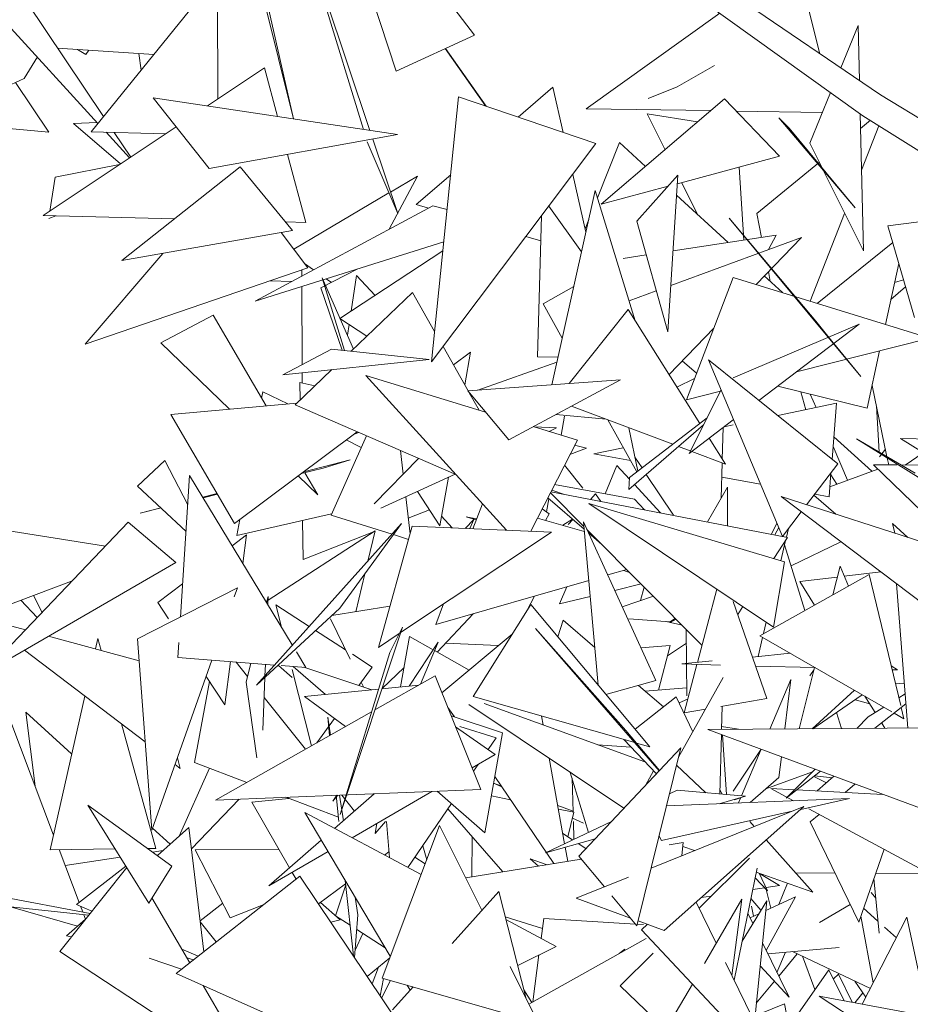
# Model space of a CAD drawing. Header units: metres. Extents: x -14.5 to 13.2, y -19 to 3.3.
# Tile 127 of 210: x 10.331 to 10.475, y 2.395 to 2.555. Entities that reach past the tile are written whole.
import ezdxf

# ---------------------------------------------------------------- set-up
doc = ezdxf.new("R2010")
doc.units = ezdxf.units.M
doc.layers.add('G-IMPT', color=7, linetype='Continuous', lineweight=5)
doc.layers.add('L-PLNT', color=7, linetype='Continuous', lineweight=5, true_color=0x005900)

# ---------------------------------------------------------------- blocks, each defined once
blk = doc.blocks.new('ÁRVORES ORNAMENTAIS - Pequeno e Médio Porte - Ipê-roxo-2870950-CORTE_CALÇADA')
at = {"layer": 'G-IMPT', "color": 253, "true_color": 0xaaaaaa}
for p, q in [((6.65178, 2.54674), (6.63895, 2.58582)), ((6.66449, 2.55261), (6.63895, 2.58582)), ((6.72743, 2.53953), (6.67166, 2.57951)), ((6.64753, 2.53714), (6.63635, 2.57046)), ((6.63635, 2.57046), (6.64647, 2.5373)), ((6.73029, 2.54289), (6.6923, 2.56877)), ((6.62826, 2.56691), (6.63513, 2.53901)), ((6.63513, 2.53901), (6.62873, 2.56747)), ((6.71661, 2.56499), (6.72048, 2.54958)), ((6.60236, 2.53693), (6.62278, 2.56219)), ((6.62287, 2.54223), (6.62278, 2.56219)), ((6.59192, 2.55792), (6.60436, 2.5394)), ((6.70425, 2.55615), (6.68258, 2.54067)), ((6.60345, 2.53828), (6.58826, 2.55492)), ((6.72384, 2.54729), (6.72666, 2.55416)), ((6.72666, 2.55416), (6.72687, 2.54522)), ((6.65178, 2.54674), (6.66449, 2.55261)), ((6.61248, 2.54945), (6.5969, 2.5505)), ((6.6015, 2.54943), (6.60013, 2.55028)), ((6.6015, 2.54943), (6.60194, 2.55016)), ((6.61045, 2.54693), (6.61007, 2.54961)), ((6.6597, 2.5504), (6.66626, 2.54112)), ((6.66635, 2.54109), (6.6598, 2.55044)), ((6.59147, 2.54555), (6.59362, 2.54905)), ((6.63042, 2.54727), (6.6212, 2.54112)), ((6.63042, 2.54727), (6.63253, 2.53941)), ((6.70339, 2.54767), (6.69734, 2.54422)), ((6.59147, 2.54555), (6.57907, 2.53991)), ((6.59009, 2.54492), (6.59549, 2.53684)), ((6.67719, 2.54413), (6.67156, 2.53931)), ((6.67719, 2.54413), (6.67886, 2.53681)), ((6.69261, 2.5423), (6.69734, 2.54422)), ((6.71884, 2.53509), (6.7222, 2.54328)), ((6.62149, 2.53097), (6.61238, 2.54245)), ((6.61238, 2.54245), (6.652, 2.53646)), ((6.66191, 2.5426), (6.65751, 2.49965)), ((6.66191, 2.5426), (6.68417, 2.535)), ((6.70502, 2.54225), (6.68502, 2.52519)), ((6.70502, 2.54225), (6.71391, 2.53296)), ((6.75721, 2.52666), (6.73029, 2.54289)), ((6.70279, 2.54035), (6.68258, 2.54067)), ((6.69245, 2.53981), (6.70064, 2.53852)), ((6.69245, 2.53981), (6.69536, 2.53401)), ((6.72088, 2.54007), (6.7069, 2.54029)), ((6.727, 2.53984), (6.72753, 2.51762)), ((6.59947, 2.53826), (6.60331, 2.53844)), ((6.59947, 2.53826), (6.60712, 2.53171)), ((6.71546, 2.5375), (6.71382, 2.53921)), ((6.72616, 2.52457), (6.71382, 2.53921)), ((6.72705, 2.53748), (6.72866, 2.5388)), ((6.75252, 2.52375), (6.72743, 2.53953)), ((6.58271, 2.53805), (6.59549, 2.53684)), ((6.61613, 2.53773), (6.59459, 2.52335)), ((6.61441, 2.53658), (6.60236, 2.53693)), ((6.60857, 2.53268), (6.60475, 2.53686)), ((6.60609, 2.53682), (6.60878, 2.53282)), ((6.71546, 2.5375), (6.72616, 2.52457)), ((6.72721, 2.53071), (6.73002, 2.5379)), ((6.62149, 2.53097), (6.652, 2.53646)), ((6.65205, 2.52366), (6.64708, 2.53531)), ((6.65205, 2.52366), (6.648, 2.53574)), ((6.68417, 2.535), (6.65751, 2.49965)), ((6.688, 2.5352), (6.68442, 2.52623)), ((6.688, 2.5352), (6.6922, 2.53132)), ((6.71884, 2.53509), (6.72094, 2.53088)), ((6.63417, 2.53325), (6.63712, 2.52223)), ((6.69736, 2.52851), (6.71391, 2.53296)), ((6.71025, 2.52369), (6.72038, 2.532)), ((6.59649, 2.52957), (6.60694, 2.5316)), ((6.62651, 2.53122), (6.6073, 2.51604)), ((6.62651, 2.53122), (6.63497, 2.52091)), ((6.70739, 2.53121), (6.70812, 2.51935)), ((6.72107, 2.53061), (6.72753, 2.51762)), ((6.59649, 2.52957), (6.59566, 2.52407)), ((6.65067, 2.52114), (6.65522, 2.52973)), ((6.65522, 2.52973), (6.65088, 2.52716)), ((6.66062, 2.52996), (6.655, 2.52515)), ((6.68041, 2.53002), (6.68255, 2.52064)), ((6.69081, 2.52243), (6.69745, 2.52988)), ((6.69581, 2.50448), (6.69745, 2.52988)), ((6.69803, 2.52869), (6.70056, 2.52367)), ((6.65062, 2.52701), (6.63518, 2.51787)), ((6.67699, 2.4959), (6.68406, 2.5274)), ((6.69051, 2.50629), (6.68406, 2.5274)), ((6.68502, 2.52519), (6.69588, 2.52811)), ((6.69724, 2.52667), (6.70559, 2.51896)), ((6.65773, 2.52494), (6.62893, 2.50946)), ((6.655, 2.52515), (6.65702, 2.52455)), ((6.66004, 2.52433), (6.65773, 2.52494)), ((6.68184, 2.51748), (6.67653, 2.52487)), ((6.61585, 2.52279), (6.59459, 2.52335)), ((6.59664, 2.5233), (6.59548, 2.52287)), ((6.63712, 2.52223), (6.63382, 2.52232)), ((6.67468, 2.50042), (6.67536, 2.52332)), ((6.68301, 2.5227), (6.68241, 2.52121)), ((6.69581, 2.50448), (6.69081, 2.52243)), ((6.71978, 2.5062), (6.70577, 2.52294)), ((6.72712, 2.49726), (6.70577, 2.52294)), ((6.71025, 2.52369), (6.71102, 2.51979)), ((6.71891, 2.50945), (6.72446, 2.52367)), ((6.73148, 2.52167), (6.74232, 2.52305)), ((6.6073, 2.51604), (6.63497, 2.52091)), ((6.73148, 2.52167), (6.7358, 2.50681)), ((6.6595, 2.51906), (6.62893, 2.50946)), ((6.63312, 2.52058), (6.63748, 2.51484)), ((6.67281, 2.51993), (6.67524, 2.51922)), ((6.69629, 2.512), (6.71747, 2.51981)), ((6.71338, 2.52015), (6.69666, 2.51761)), ((6.71011, 2.51217), (6.71747, 2.51981)), ((6.71338, 2.52015), (6.71213, 2.51784)), ((6.65936, 2.51763), (6.64266, 2.50663)), ((6.72002, 2.50911), (6.73226, 2.51898)), ((6.61396, 2.51721), (6.60135, 2.50249)), ((6.69233, 2.51695), (6.68855, 2.51638)), ((6.63748, 2.51484), (6.60135, 2.50249)), ((6.63651, 2.51451), (6.63651, 2.51353)), ((6.63693, 2.51556), (6.63839, 2.51454)), ((6.63958, 2.51165), (6.64556, 2.51468)), ((6.71212, 2.51426), (6.71243, 2.51265)), ((6.73109, 2.50569), (6.73325, 2.51557)), ((6.63488, 2.51265), (6.63136, 2.51275)), ((6.64339, 2.50147), (6.6398, 2.51323)), ((6.64485, 2.5017), (6.6398, 2.51323)), ((6.64046, 2.51308), (6.64128, 2.51251)), ((6.64447, 2.50782), (6.64537, 2.51362)), ((6.64837, 2.51039), (6.64537, 2.51362)), ((6.70639, 2.51332), (6.69884, 2.49349)), ((6.70639, 2.51332), (6.73831, 2.50346)), ((6.71145, 2.51356), (6.71439, 2.51085)), ((6.73402, 2.51292), (6.73258, 2.51248)), ((6.63651, 2.51184), (6.63653, 2.49916)), ((6.63958, 2.51165), (6.64302, 2.50151)), ((6.68057, 2.51184), (6.67559, 2.50903)), ((6.68953, 2.50951), (6.69395, 2.51114)), ((6.73435, 2.5118), (6.73197, 2.50972)), ((6.64449, 2.50135), (6.65443, 2.51089)), ((6.65443, 2.51089), (6.65802, 2.50455)), ((6.67559, 2.50903), (6.67869, 2.50347)), ((6.67984, 2.4961), (6.68937, 2.5081)), ((6.68937, 2.5081), (6.70101, 2.48964)), ((6.61361, 2.50273), (6.62212, 2.50721)), ((6.62212, 2.50721), (6.63069, 2.49247)), ((6.64703, 2.50379), (6.64266, 2.50663)), ((6.64387, 2.50394), (6.64414, 2.50567)), ((6.69602, 2.49756), (6.70325, 2.50506)), ((6.7064, 2.49702), (6.72685, 2.50573)), ((6.71058, 2.49337), (6.72685, 2.50573)), ((6.71978, 2.5062), (6.72264, 2.50272)), ((6.71666, 2.49799), (6.73831, 2.50346)), ((6.61361, 2.50273), (6.62475, 2.49194)), ((6.64131, 2.50169), (6.63341, 2.49752)), ((6.65713, 2.50003), (6.64131, 2.50169)), ((6.65939, 2.50213), (6.66346, 2.49492)), ((6.72273, 2.50261), (6.72712, 2.49726)), ((6.65713, 2.50003), (6.63341, 2.49752)), ((6.66107, 2.49915), (6.66385, 2.50118)), ((6.66291, 2.4959), (6.66385, 2.50118)), ((6.67468, 2.50042), (6.678, 2.50038)), ((6.72335, 2.48307), (6.70242, 2.49995)), ((6.70242, 2.49995), (6.7144, 2.4713)), ((6.72811, 2.49209), (6.73015, 2.5014)), ((6.63541, 2.49265), (6.64136, 2.49836)), ((6.67782, 2.49959), (6.665, 2.49503)), ((6.70048, 2.4978), (6.69815, 2.49977)), ((6.63653, 2.49785), (6.63654, 2.49618)), ((6.66964, 2.47233), (6.64688, 2.4974)), ((6.66627, 2.49149), (6.64688, 2.4974)), ((6.68813, 2.4967), (6.66338, 2.49492)), ((6.68813, 2.4967), (6.67004, 2.487)), ((6.69729, 2.49554), (6.70015, 2.49693)), ((6.6362, 2.49341), (6.63615, 2.49627)), ((6.63615, 2.49627), (6.6386, 2.49571)), ((6.69925, 2.48478), (6.70446, 2.49507)), ((6.71363, 2.49569), (6.72811, 2.49209)), ((6.72893, 2.4958), (6.73134, 2.48423)), ((6.62996, 2.49371), (6.63015, 2.49474)), ((6.63015, 2.49474), (6.63424, 2.49279)), ((6.66338, 2.49492), (6.67004, 2.487)), ((6.66363, 2.49462), (6.66523, 2.49181)), ((6.69884, 2.49349), (6.70437, 2.49489)), ((6.71817, 2.49186), (6.71737, 2.49476)), ((6.71986, 2.49221), (6.71891, 2.49438)), ((6.61527, 2.49109), (6.63568, 2.49291)), ((6.63541, 2.49265), (6.66145, 2.48135)), ((6.68021, 2.49245), (6.69662, 2.48626)), ((6.72316, 2.4929), (6.71363, 2.49091)), ((6.72243, 2.48381), (6.72316, 2.4929)), ((6.72962, 2.49247), (6.73006, 2.48498)), ((6.61527, 2.49109), (6.62558, 2.47343)), ((6.67766, 2.49108), (6.68582, 2.49033)), ((6.67851, 2.48776), (6.67909, 2.49081)), ((6.70217, 2.49053), (6.6896, 2.48085)), ((6.68115, 2.48695), (6.67401, 2.48913)), ((6.67778, 2.48891), (6.67415, 2.48908)), ((6.67778, 2.48891), (6.67656, 2.48835)), ((6.68607, 2.49024), (6.69079, 2.48177)), ((6.68947, 2.47891), (6.70159, 2.48939)), ((6.68951, 2.48894), (6.69096, 2.4819)), ((6.69925, 2.48478), (6.7064, 2.4902)), ((6.7048, 2.48899), (6.70465, 2.48387)), ((6.7064, 2.48941), (6.70495, 2.48911)), ((6.62558, 2.47343), (6.64547, 2.48829)), ((6.64697, 2.48763), (6.64122, 2.47479)), ((6.64571, 2.48818), (6.64496, 2.48791)), ((6.70251, 2.48725), (6.70518, 2.48303)), ((6.7289, 2.4819), (6.72272, 2.48744)), ((6.72638, 2.48712), (6.7368, 2.48066)), ((6.72638, 2.48712), (6.73592, 2.48157)), ((6.74632, 2.48694), (6.73351, 2.48722)), ((6.74042, 2.48288), (6.73351, 2.48722)), ((6.64613, 2.48575), (6.64369, 2.48696)), ((6.6736, 2.47216), (6.68115, 2.48695)), ((6.67994, 2.48458), (6.68265, 2.48564)), ((6.68071, 2.48609), (6.68265, 2.48564)), ((6.6886, 2.4857), (6.6838, 2.4847)), ((6.69756, 2.4859), (6.69946, 2.48519)), ((6.72496, 2.48044), (6.7226, 2.48589)), ((6.65542, 2.48397), (6.6482, 2.4766)), ((6.65247, 2.48525), (6.65291, 2.48141)), ((6.68976, 2.48361), (6.6838, 2.4847)), ((6.69049, 2.48417), (6.69164, 2.48243)), ((6.69968, 2.4851), (6.70518, 2.48303)), ((6.7301, 2.48424), (6.73108, 2.48546)), ((6.73139, 2.48401), (6.73162, 2.4829)), ((6.73429, 2.48289), (6.73723, 2.48489)), ((6.61427, 2.48361), (6.60987, 2.47948)), ((6.61427, 2.48361), (6.618, 2.47644)), ((6.63994, 2.48237), (6.63638, 2.4815)), ((6.64435, 2.48373), (6.6368, 2.48181)), ((6.64435, 2.48373), (6.63994, 2.48237)), ((6.68205, 2.47915), (6.67906, 2.48286)), ((6.68757, 2.48281), (6.68567, 2.47824)), ((6.68958, 2.48062), (6.68757, 2.48281)), ((6.70463, 2.48324), (6.70446, 2.4775)), ((6.72335, 2.48307), (6.7183, 2.47644)), ((6.72913, 2.48291), (6.73294, 2.4829)), ((6.72913, 2.48291), (6.73706, 2.4753)), ((6.73364, 2.4829), (6.76913, 2.48281)), ((6.61681, 2.45825), (6.61831, 2.4812)), ((6.63491, 2.45375), (6.61831, 2.4812)), ((6.6359, 2.48114), (6.63906, 2.47807)), ((6.63698, 2.48165), (6.63906, 2.47807)), ((6.66133, 2.4814), (6.6493, 2.47591)), ((6.65887, 2.47304), (6.66026, 2.48092)), ((6.68947, 2.47891), (6.6896, 2.48085)), ((6.69233, 2.48138), (6.69671, 2.47474)), ((6.71086, 2.47977), (6.70456, 2.48092)), ((6.72195, 2.47775), (6.72226, 2.48164)), ((6.72208, 2.47937), (6.72983, 2.48224)), ((6.7232, 2.47979), (6.72223, 2.48128)), ((6.61772, 2.47214), (6.60987, 2.47948)), ((6.69039, 2.47737), (6.67747, 2.47975)), ((6.69462, 2.47514), (6.69041, 2.47972)), ((6.7055, 2.4793), (6.70224, 2.47367)), ((6.7055, 2.4793), (6.70547, 2.47305)), ((6.62277, 2.47826), (6.62045, 2.47767)), ((6.62282, 2.47817), (6.62049, 2.4776)), ((6.65333, 2.47776), (6.65403, 2.47172)), ((6.65887, 2.47304), (6.65523, 2.47862)), ((6.67637, 2.47758), (6.68225, 2.4725)), ((6.68221, 2.47294), (6.67678, 2.4784)), ((6.71524, 2.47117), (6.67687, 2.47856)), ((6.67699, 2.47881), (6.67905, 2.47814)), ((6.6833, 2.47732), (6.68411, 2.47824)), ((6.68494, 2.477), (6.68411, 2.47824)), ((6.73742, 2.46022), (6.71417, 2.47777)), ((6.71417, 2.47777), (6.74261, 2.46864)), ((6.71948, 2.47799), (6.72307, 2.47491)), ((6.72195, 2.47775), (6.71962, 2.47817)), ((6.61365, 2.47595), (6.61027, 2.47509)), ((6.61367, 2.47593), (6.61027, 2.47509)), ((6.66576, 2.47661), (6.66419, 2.47256)), ((6.67614, 2.4753), (6.67654, 2.47742)), ((6.71293, 2.45663), (6.683, 2.47666)), ((6.71474, 2.4672), (6.683, 2.47666)), ((6.69039, 2.47737), (6.69203, 2.47564)), ((6.62597, 2.47147), (6.64132, 2.475)), ((6.65111, 2.47168), (6.64122, 2.47479)), ((6.65373, 2.47428), (6.65718, 2.47563)), ((6.66088, 2.4727), (6.65914, 2.47461)), ((6.66476, 2.47402), (6.66314, 2.47447)), ((6.66482, 2.47419), (6.66314, 2.47447)), ((6.67544, 2.47577), (6.67658, 2.475)), ((6.67599, 2.47392), (6.67658, 2.475)), ((6.71744, 2.4753), (6.7144, 2.4713)), ((6.60836, 2.47365), (6.58484, 2.449)), ((6.61608, 2.46711), (6.60836, 2.47365)), ((6.62597, 2.47147), (6.62644, 2.47407)), ((6.62915, 2.4472), (6.65264, 2.47339)), ((6.63672, 2.46759), (6.63659, 2.47392)), ((6.64265, 2.45967), (6.65264, 2.47339)), ((6.64892, 2.45333), (6.65438, 2.47298)), ((6.65438, 2.47298), (6.67695, 2.47202)), ((6.66296, 2.47261), (6.66436, 2.47406)), ((6.66436, 2.47406), (6.66372, 2.47258)), ((6.67469, 2.47429), (6.68228, 2.47214)), ((6.67882, 2.47312), (6.68034, 2.47414)), ((6.67967, 2.47324), (6.68042, 2.47408)), ((6.69389, 2.44795), (6.68214, 2.47366)), ((6.6845, 2.44723), (6.68214, 2.47366)), ((6.71348, 2.47349), (6.71261, 2.47167)), ((6.71314, 2.47157), (6.71379, 2.47277)), ((6.73472, 2.47117), (6.73223, 2.47342)), ((6.7326, 2.47186), (6.73223, 2.47342)), ((6.58688, 2.47258), (6.60465, 2.46975)), ((6.62521, 2.46981), (6.62752, 2.47158)), ((6.62693, 2.46695), (6.62752, 2.47158)), ((6.63101, 2.46101), (6.64837, 2.47225)), ((6.63672, 2.46759), (6.64809, 2.47206)), ((6.64721, 2.46733), (6.64837, 2.47225)), ((6.65378, 2.47084), (6.65134, 2.47161)), ((6.6525, 2.45572), (6.67695, 2.47202)), ((6.70135, 2.45371), (6.6827, 2.47245)), ((6.68295, 2.47189), (6.68513, 2.47001)), ((6.71524, 2.47117), (6.71301, 2.46772)), ((6.71504, 2.47121), (6.71537, 2.47258)), ((6.71413, 2.46738), (6.71491, 2.47066)), ((6.71804, 2.45932), (6.71474, 2.46994)), ((6.72385, 2.47046), (6.71579, 2.46657)), ((6.61608, 2.46711), (6.58484, 2.449)), ((6.71293, 2.45663), (6.71474, 2.4672)), ((6.72256, 2.46185), (6.72373, 2.4665)), ((6.72508, 2.46326), (6.72373, 2.4665)), ((6.64525, 2.4591), (6.64671, 2.46525)), ((6.68607, 2.46507), (6.68916, 2.46596)), ((6.68972, 2.4654), (6.68868, 2.46582)), ((6.72847, 2.46516), (6.71071, 2.45522)), ((6.72441, 2.46486), (6.73033, 2.46557)), ((6.72847, 2.46516), (6.73358, 2.44392)), ((6.57171, 2.45368), (6.59917, 2.46408)), ((6.61317, 2.4606), (6.61716, 2.46365)), ((6.65819, 2.45706), (6.68299, 2.46419)), ((6.67942, 2.46316), (6.67827, 2.4604)), ((6.6915, 2.46361), (6.68721, 2.46257)), ((6.71723, 2.46399), (6.72328, 2.46472)), ((6.71723, 2.46399), (6.71958, 2.46018)), ((6.7347, 2.44026), (6.73286, 2.46366)), ((6.59438, 2.45899), (6.59297, 2.46173)), ((6.60987, 2.45471), (6.62606, 2.46297)), ((6.62606, 2.46297), (6.62554, 2.46151)), ((6.63078, 2.46059), (6.63104, 2.46159)), ((6.63104, 2.46159), (6.63098, 2.46025)), ((6.67303, 2.45939), (6.67418, 2.46165)), ((6.68322, 2.4616), (6.67827, 2.4604)), ((6.68842, 2.45993), (6.69347, 2.46163)), ((6.69138, 2.46093), (6.692, 2.46311)), ((6.70375, 2.46277), (6.7006, 2.45089)), ((6.59095, 2.46096), (6.59357, 2.45815)), ((6.61489, 2.45796), (6.61317, 2.4606)), ((6.63319, 2.45661), (6.63227, 2.46022)), ((6.63769, 2.45672), (6.63227, 2.46022)), ((6.64136, 2.45848), (6.65077, 2.45999)), ((6.65948, 2.46037), (6.65819, 2.45706)), ((6.66424, 2.44536), (6.67359, 2.4603)), ((6.67359, 2.4603), (6.69289, 2.4372)), ((6.7064, 2.46078), (6.71187, 2.44507)), ((6.70798, 2.45994), (6.70714, 2.45865)), ((6.62915, 2.4472), (6.64265, 2.45967)), ((6.65843, 2.45256), (6.66432, 2.45882)), ((6.59168, 2.45616), (6.58469, 2.45806)), ((6.64114, 2.45796), (6.64432, 2.45141)), ((6.67797, 2.45505), (6.67883, 2.45777)), ((6.67883, 2.45777), (6.68396, 2.45333)), ((6.69622, 2.45745), (6.68952, 2.45796)), ((6.69815, 2.45693), (6.69552, 2.45751)), ((6.69717, 2.45792), (6.69619, 2.45736)), ((6.69622, 2.45745), (6.6969, 2.45796)), ((6.71133, 2.45556), (6.71177, 2.45741)), ((6.61014, 2.45116), (6.59544, 2.45514)), ((6.64359, 2.45292), (6.63873, 2.45605)), ((6.6528, 2.45663), (6.64271, 2.42623)), ((6.64892, 2.45333), (6.65227, 2.45556)), ((6.65075, 2.45251), (6.6528, 2.45663)), ((6.67059, 2.4555), (6.65921, 2.44598)), ((6.68902, 2.43986), (6.67435, 2.45637)), ((6.69443, 2.43334), (6.67435, 2.45637)), ((6.69887, 2.44548), (6.69881, 2.45626)), ((6.71071, 2.45522), (6.73215, 2.44289)), ((6.60307, 2.45308), (6.60345, 2.45476)), ((6.60398, 2.45283), (6.60345, 2.45476)), ((6.60987, 2.45471), (6.61219, 2.42369)), ((6.61637, 2.45169), (6.61653, 2.45413)), ((6.65393, 2.45509), (6.65251, 2.44692)), ((6.65858, 2.45415), (6.65388, 2.44705)), ((6.65393, 2.45509), (6.65777, 2.45293)), ((6.65858, 2.45415), (6.65572, 2.44735)), ((6.66833, 2.45361), (6.65979, 2.454)), ((6.69146, 2.45327), (6.69619, 2.45364)), ((6.69619, 2.45364), (6.69428, 2.44641)), ((6.69883, 2.45402), (6.69574, 2.45195)), ((6.71045, 2.45186), (6.71118, 2.45495)), ((6.61112, 2.438), (6.59153, 2.45287)), ((6.63713, 2.45008), (6.6356, 2.45262)), ((6.65075, 2.45251), (6.64271, 2.42623)), ((6.6479, 2.45014), (6.64469, 2.45221)), ((6.65801, 2.4528), (6.66359, 2.44964)), ((6.71565, 2.45238), (6.70954, 2.45177)), ((6.62192, 2.45126), (6.61219, 2.42369)), ((6.63208, 2.45047), (6.61637, 2.45169)), ((6.62402, 2.44401), (6.62491, 2.45103)), ((6.62584, 2.45095), (6.6277, 2.44861)), ((6.62746, 2.44769), (6.62825, 2.45077)), ((6.6306, 2.45058), (6.63052, 2.44873)), ((6.63491, 2.44845), (6.6327, 2.45042)), ((6.63713, 2.45008), (6.63315, 2.45039)), ((6.70302, 2.45113), (6.69811, 2.45064)), ((6.70433, 2.45047), (6.69811, 2.45064)), ((6.70052, 2.45057), (6.69844, 2.44273)), ((6.59626, 2.4229), (6.5861, 2.44973)), ((6.63804, 2.43736), (6.63491, 2.44977)), ((6.64032, 2.44571), (6.63511, 2.45023)), ((6.64786, 2.44646), (6.63684, 2.4501)), ((6.64572, 2.44717), (6.6479, 2.45014)), ((6.65306, 2.45007), (6.6495, 2.44668)), ((6.7197, 2.45005), (6.71004, 2.45031)), ((6.7171, 2.44012), (6.71959, 2.45005)), ((6.71951, 2.44973), (6.71885, 2.44873)), ((6.73307, 2.44968), (6.73204, 2.45032)), ((6.73307, 2.44968), (6.73219, 2.44971)), ((6.61911, 2.43467), (6.62155, 2.44779)), ((6.62402, 2.44401), (6.621, 2.44863)), ((6.62746, 2.44769), (6.62918, 2.4354)), ((6.63051, 2.44846), (6.63017, 2.43993)), ((6.64611, 2.4477), (6.6465, 2.44691)), ((6.65812, 2.44871), (6.64834, 2.44318)), ((6.65546, 2.44721), (6.64948, 2.44662)), ((6.6655, 2.43031), (6.65812, 2.44871)), ((6.69389, 2.44795), (6.68577, 2.44571)), ((6.69107, 2.44717), (6.69512, 2.44367)), ((6.70477, 2.44843), (6.69755, 2.43551)), ((6.71574, 2.44815), (6.71233, 2.44009)), ((6.71477, 2.44011), (6.71574, 2.44815)), ((6.73414, 2.44742), (6.73271, 2.44753)), ((6.64893, 2.44656), (6.6369, 2.44538)), ((6.69213, 2.44625), (6.69886, 2.44676)), ((6.72605, 2.4464), (6.71923, 2.44014)), ((6.71932, 2.44014), (6.72734, 2.44566)), ((6.73426, 2.44579), (6.73328, 2.44517)), ((6.59572, 2.42053), (6.60134, 2.44542)), ((6.63038, 2.44523), (6.63707, 2.43681)), ((6.6369, 2.44538), (6.64355, 2.44048)), ((6.68871, 2.42727), (6.66357, 2.44405)), ((6.66424, 2.44536), (6.69047, 2.43789)), ((6.69211, 2.43478), (6.66603, 2.44423)), ((6.69718, 2.44529), (6.6905, 2.44005)), ((6.69718, 2.44529), (6.69985, 2.43962)), ((6.69763, 2.44434), (6.69903, 2.44494)), ((6.71187, 2.44507), (6.7044, 2.44377)), ((6.72618, 2.44485), (6.72854, 2.44418)), ((6.72777, 2.44541), (6.72943, 2.44276)), ((6.73439, 2.44416), (6.72939, 2.44022)), ((6.59325, 2.43084), (6.59177, 2.44284)), ((6.59177, 2.44284), (6.59917, 2.43606)), ((6.6478, 2.44287), (6.62248, 2.42856)), ((6.66017, 2.44359), (6.66121, 2.44205)), ((6.70192, 2.44334), (6.69844, 2.44273)), ((6.70464, 2.44381), (6.70453, 2.44003)), ((6.72397, 2.44018), (6.72317, 2.44278)), ((6.73084, 2.44364), (6.7283, 2.44205)), ((6.73252, 2.44268), (6.73409, 2.44177)), ((6.73366, 2.44358), (6.73409, 2.44177)), ((6.61283, 2.42074), (6.60726, 2.44093)), ((6.6389, 2.43785), (6.64178, 2.44178)), ((6.64112, 2.4391), (6.64068, 2.44199)), ((6.64099, 2.43903), (6.64068, 2.44199)), ((6.669, 2.43948), (6.66072, 2.44221)), ((6.67534, 2.4422), (6.67561, 2.44076)), ((6.7283, 2.44205), (6.72643, 2.44019)), ((6.73048, 2.44107), (6.731, 2.44023)), ((6.66785, 2.43595), (6.66142, 2.44046)), ((6.66801, 2.43866), (6.66208, 2.4405)), ((6.66618, 2.42328), (6.669, 2.43948)), ((6.68902, 2.43986), (6.69447, 2.43338)), ((6.74626, 2.44035), (6.70232, 2.44001)), ((6.70232, 2.44001), (6.74532, 2.42406)), ((6.70451, 2.4392), (6.70424, 2.42957)), ((6.70728, 2.44005), (6.70454, 2.44048)), ((6.66801, 2.43866), (6.66671, 2.43675)), ((6.68866, 2.4384), (6.69396, 2.43283)), ((6.69074, 2.43781), (6.69289, 2.4372)), ((6.70467, 2.43914), (6.70535, 2.42947)), ((6.68139, 2.41948), (6.69794, 2.43706)), ((6.68445, 2.43755), (6.68983, 2.43717)), ((6.6908, 2.40817), (6.69794, 2.43706)), ((6.71092, 2.43682), (6.7064, 2.43002)), ((6.71095, 2.43681), (6.70775, 2.42926)), ((6.61679, 2.4337), (6.61633, 2.43542)), ((6.61911, 2.43467), (6.62758, 2.43144)), ((6.66785, 2.43595), (6.6641, 2.43378)), ((6.67658, 2.43536), (6.67909, 2.4215)), ((6.71383, 2.43224), (6.71423, 2.43559)), ((6.61679, 2.4337), (6.61595, 2.43434)), ((6.62155, 2.43374), (6.61663, 2.42275)), ((6.66507, 2.43434), (6.66432, 2.43324)), ((6.68001, 2.43307), (6.68295, 2.42334)), ((6.6935, 2.43331), (6.69217, 2.43094)), ((6.69723, 2.43421), (6.702, 2.42977)), ((6.71171, 2.43041), (6.71929, 2.43313)), ((6.71972, 2.43356), (6.71498, 2.42886)), ((6.72055, 2.43325), (6.71498, 2.42886)), ((6.66757, 2.43129), (6.66891, 2.4307)), ((6.66877, 2.4309), (6.66758, 2.43132)), ((6.66776, 2.43239), (6.67733, 2.41827)), ((6.68047, 2.42662), (6.6803, 2.43211)), ((6.71383, 2.43224), (6.70914, 2.42819)), ((6.72155, 2.43139), (6.71949, 2.43242)), ((6.72249, 2.4322), (6.71959, 2.4325)), ((6.72275, 2.43243), (6.72, 2.43006)), ((6.6655, 2.43031), (6.62248, 2.42856)), ((6.64823, 2.42961), (6.64181, 2.42399)), ((6.65757, 2.42999), (6.64464, 2.42248)), ((6.66618, 2.42328), (6.65841, 2.43002)), ((6.69735, 2.43019), (6.69609, 2.42959)), ((6.69735, 2.43019), (6.70839, 2.4292)), ((6.70426, 2.43026), (6.7046, 2.42954)), ((6.7162, 2.42847), (6.71253, 2.43045)), ((6.71637, 2.43025), (6.71253, 2.43045)), ((6.73066, 2.4295), (6.71671, 2.43023)), ((6.72454, 2.42982), (6.72614, 2.43117)), ((6.62633, 2.42872), (6.61859, 2.42069)), ((6.62839, 2.42826), (6.63437, 2.42885)), ((6.62839, 2.42826), (6.6345, 2.41759)), ((6.63391, 2.42903), (6.64242, 2.42578)), ((6.64231, 2.42937), (6.64154, 2.42841)), ((6.64217, 2.42936), (6.64154, 2.42841)), ((6.64249, 2.42511), (6.64204, 2.42936)), ((6.64323, 2.42523), (6.6426, 2.42938)), ((6.64297, 2.42939), (6.64502, 2.4268)), ((6.67031, 2.42864), (6.66722, 2.42925)), ((6.69561, 2.42765), (6.72524, 2.42883)), ((6.70839, 2.4292), (6.70412, 2.42799)), ((6.70664, 2.42859), (6.70762, 2.42895)), ((6.70764, 2.42899), (6.70727, 2.42811)), ((6.71736, 2.42707), (6.72524, 2.42883)), ((6.61167, 2.41188), (6.60183, 2.42777)), ((6.60183, 2.42777), (6.61544, 2.41787)), ((6.65584, 2.41651), (6.63699, 2.42655)), ((6.6508, 2.40325), (6.63699, 2.42655)), ((6.66075, 2.428), (6.65369, 2.41765)), ((6.66907, 2.41693), (6.66017, 2.42715)), ((6.68046, 2.4268), (6.67798, 2.42767)), ((6.6806, 2.4266), (6.67808, 2.4271)), ((6.67959, 2.42262), (6.6806, 2.4266)), ((6.69312, 2.41756), (6.71787, 2.42753)), ((6.69479, 2.42202), (6.71597, 2.42676)), ((6.69523, 2.40744), (6.71787, 2.42753)), ((6.74479, 2.4131), (6.71866, 2.42715)), ((6.65005, 2.42511), (6.64838, 2.42315)), ((6.64867, 2.42482), (6.64838, 2.42315)), ((6.65023, 2.42511), (6.65068, 2.41926)), ((6.68668, 2.42511), (6.676, 2.42003)), ((6.68035, 2.42562), (6.68213, 2.42484)), ((6.6806, 2.42222), (6.68052, 2.42511)), ((6.70983, 2.42429), (6.7091, 2.42511)), ((6.71891, 2.42506), (6.72032, 2.42626)), ((6.71891, 2.42506), (6.72676, 2.40879)), ((6.61231, 2.42402), (6.61514, 2.42143)), ((6.61817, 2.42412), (6.61307, 2.4196)), ((6.61817, 2.42412), (6.62061, 2.40399)), ((6.64953, 2.39972), (6.65882, 2.42444)), ((6.66568, 2.41073), (6.65882, 2.42444)), ((6.63964, 2.42209), (6.63114, 2.41465)), ((6.66411, 2.42262), (6.66406, 2.41612)), ((6.68405, 2.42231), (6.676, 2.42003)), ((6.68038, 2.42211), (6.6788, 2.42314)), ((6.6944, 2.42274), (6.69479, 2.42202)), ((6.69828, 2.42167), (6.69602, 2.42131)), ((6.6981, 2.41957), (6.69828, 2.42167)), ((6.71931, 2.41366), (6.71177, 2.42212)), ((6.60623, 2.42066), (6.59572, 2.42053)), ((6.60038, 2.41199), (6.59715, 2.42055)), ((6.61283, 2.42074), (6.61151, 2.42073)), ((6.61232, 2.42014), (6.61397, 2.4204)), ((6.61919, 2.42053), (6.6328, 2.42057)), ((6.6249, 2.40951), (6.61919, 2.42053)), ((6.64075, 2.42022), (6.63114, 2.41465)), ((6.6499, 2.41967), (6.65061, 2.42019)), ((6.65608, 2.42115), (6.65673, 2.41886)), ((6.6792, 2.42093), (6.67961, 2.41864)), ((6.68255, 2.42072), (6.68129, 2.42153)), ((6.70016, 2.4204), (6.69823, 2.42107)), ((6.72676, 2.40879), (6.73086, 2.42059)), ((6.59812, 2.41797), (6.60705, 2.41934)), ((6.65649, 2.41823), (6.65482, 2.41931)), ((6.68179, 2.41899), (6.66307, 2.41595)), ((6.67484, 2.41787), (6.67348, 2.41904)), ((6.67628, 2.4181), (6.67348, 2.41904)), ((6.68139, 2.41948), (6.68553, 2.4145)), ((6.70088, 2.41107), (6.70905, 2.41913)), ((6.59725, 2.40405), (6.6081, 2.41765)), ((6.59995, 2.41165), (6.60795, 2.41788)), ((6.61167, 2.41188), (6.61544, 2.41787)), ((6.63493, 2.41685), (6.63555, 2.41576)), ((6.70656, 2.39937), (6.71028, 2.41753)), ((6.71931, 2.41366), (6.71015, 2.41688)), ((6.56792, 2.41661), (6.60217, 2.41021)), ((6.61614, 2.40048), (6.63619, 2.41626)), ((6.63619, 2.41626), (6.6598, 2.381)), ((6.64484, 2.40334), (6.64352, 2.41553)), ((6.68094, 2.41265), (6.68943, 2.41608)), ((6.70997, 2.41599), (6.71198, 2.41387)), ((6.71064, 2.41671), (6.71198, 2.41387)), ((6.71067, 2.41665), (6.71391, 2.41474)), ((6.72294, 2.41672), (6.71653, 2.41678)), ((6.72922, 2.41586), (6.73007, 2.40699)), ((6.73798, 2.41659), (6.7295, 2.41667)), ((6.63921, 2.41175), (6.64358, 2.41499)), ((6.64196, 2.4098), (6.6436, 2.41486)), ((6.66085, 2.40534), (6.66841, 2.41377)), ((6.67288, 2.39634), (6.66841, 2.41377)), ((6.70957, 2.41406), (6.71151, 2.41437)), ((6.71173, 2.4144), (6.71391, 2.41474)), ((6.71253, 2.41105), (6.71177, 2.41409)), ((6.7152, 2.41511), (6.71382, 2.41164)), ((6.61219, 2.41271), (6.61834, 2.40221)), ((6.64556, 2.40999), (6.64513, 2.41283)), ((6.68975, 2.40944), (6.68094, 2.41265)), ((6.68676, 2.41303), (6.6908, 2.40817)), ((6.70124, 2.41277), (6.70285, 2.41302)), ((6.70174, 2.40207), (6.70783, 2.4125)), ((6.70619, 2.40015), (6.70783, 2.4125)), ((6.70786, 2.40569), (6.71184, 2.41226)), ((6.70928, 2.41262), (6.71091, 2.41072)), ((6.71184, 2.41226), (6.70995, 2.39359)), ((6.71168, 2.41066), (6.71651, 2.41287)), ((6.71176, 2.40419), (6.71651, 2.41287)), ((6.7288, 2.41361), (6.72953, 2.41265)), ((6.58248, 2.412), (6.60192, 2.4099)), ((6.60012, 2.40812), (6.58926, 2.41127)), ((6.59995, 2.41165), (6.60246, 2.41059)), ((6.60097, 2.41044), (6.60062, 2.41137)), ((6.62369, 2.41185), (6.62, 2.40902)), ((6.6249, 2.40951), (6.63023, 2.41157)), ((6.64272, 2.40917), (6.6395, 2.41197)), ((6.70041, 2.41203), (6.70365, 2.40536)), ((6.7097, 2.40976), (6.70936, 2.41135)), ((6.72539, 2.41164), (6.72038, 2.40874)), ((6.72988, 2.40895), (6.72755, 2.41106)), ((6.60142, 2.40928), (6.59837, 2.40657)), ((6.60141, 2.40927), (6.60114, 2.40998)), ((6.64272, 2.40917), (6.64118, 2.4088)), ((6.64431, 2.40828), (6.64196, 2.4098)), ((6.64556, 2.40999), (6.64503, 2.40306)), ((6.67548, 2.40773), (6.66947, 2.40962)), ((6.67771, 2.40485), (6.66958, 2.40919)), ((6.67528, 2.40615), (6.6757, 2.40936)), ((6.6757, 2.40936), (6.69056, 2.40846)), ((6.69523, 2.40744), (6.69101, 2.40898)), ((6.7096, 2.40857), (6.70879, 2.41023)), ((6.70914, 2.4095), (6.71056, 2.41015)), ((6.72912, 2.39896), (6.72709, 2.40974)), ((6.72734, 2.3955), (6.73457, 2.40958)), ((6.73803, 2.3935), (6.73457, 2.40958)), ((6.62003, 2.40881), (6.62263, 2.40558)), ((6.64999, 2.40463), (6.64538, 2.4076)), ((6.69087, 2.40844), (6.69186, 2.40839)), ((6.69252, 2.40843), (6.69157, 2.40753)), ((6.69157, 2.40753), (6.71148, 2.38628)), ((6.73286, 2.40625), (6.73093, 2.40799)), ((6.59911, 2.40638), (6.59837, 2.40657)), ((6.6464, 2.40693), (6.64512, 2.40426)), ((6.69229, 2.40614), (6.6733, 2.39551)), ((6.61706, 2.4044), (6.6197, 2.40328)), ((6.67771, 2.40485), (6.67149, 2.40176)), ((6.68791, 2.40369), (6.68885, 2.4044)), ((6.71547, 2.39663), (6.71115, 2.40542)), ((6.71203, 2.40363), (6.72361, 2.4047)), ((6.59725, 2.40405), (6.62976, 2.3827)), ((6.617, 2.40115), (6.61177, 2.40295)), ((6.6189, 2.40265), (6.61789, 2.40298)), ((6.65076, 2.40299), (6.64708, 2.39999)), ((6.67392, 2.39586), (6.67492, 2.40347)), ((6.68807, 2.39844), (6.69345, 2.40374)), ((6.71489, 2.4039), (6.71351, 2.40062)), ((6.7168, 2.40365), (6.71379, 2.40004)), ((6.71605, 2.404), (6.72864, 2.39802)), ((6.71765, 2.40325), (6.71966, 2.39785)), ((6.6489, 2.40148), (6.64789, 2.39878)), ((6.67481, 2.39248), (6.67025, 2.4016)), ((6.70517, 2.40224), (6.70947, 2.39339)), ((6.71547, 2.39663), (6.71077, 2.40168)), ((6.71574, 2.39226), (6.72192, 2.40107)), ((6.72192, 2.40107), (6.72439, 2.39605)), ((6.61614, 2.40048), (6.64619, 2.38707)), ((6.64919, 2.39684), (6.64971, 2.39966)), ((6.65087, 2.39933), (6.64943, 2.39647)), ((6.64953, 2.39972), (6.67481, 2.39248)), ((6.72266, 2.39957), (6.72349, 2.40035)), ((6.72349, 2.40035), (6.72571, 2.3958)), ((6.62049, 2.39853), (6.62976, 2.3827)), ((6.65117, 2.39455), (6.65453, 2.39829)), ((6.65406, 2.39776), (6.65359, 2.39855)), ((6.6725, 2.39783), (6.67379, 2.39578)), ((6.69867, 2.38837), (6.68807, 2.39844)), ((6.69648, 2.39307), (6.6998, 2.39875)), ((6.71309, 2.39919), (6.71016, 2.39567)), ((6.72612, 2.39922), (6.72792, 2.39661)), ((6.72037, 2.3968), (6.73233, 2.38893)), ((6.72037, 2.3968), (6.75056, 2.39117)), ((6.72615, 2.39572), (6.72741, 2.39735)), ((6.70844, 2.39298), (6.71475, 2.39553)), ((6.71475, 2.39553), (6.71591, 2.38939))]:
    blk.add_line(p, q, dxfattribs=at)

msp = doc.modelspace()

# ---------------------------------------------------------------- block references
at = {"layer": 'L-PLNT', "color": 253, "true_color": 0xaaaaaa}
msp.add_blockref('ÁRVORES ORNAMENTAIS - Pequeno e Médio Porte - Ipê-roxo-2870950-CORTE_CALÇADA', (3.74032, 0), dxfattribs=at)

doc.saveas('drawing.dxf')
